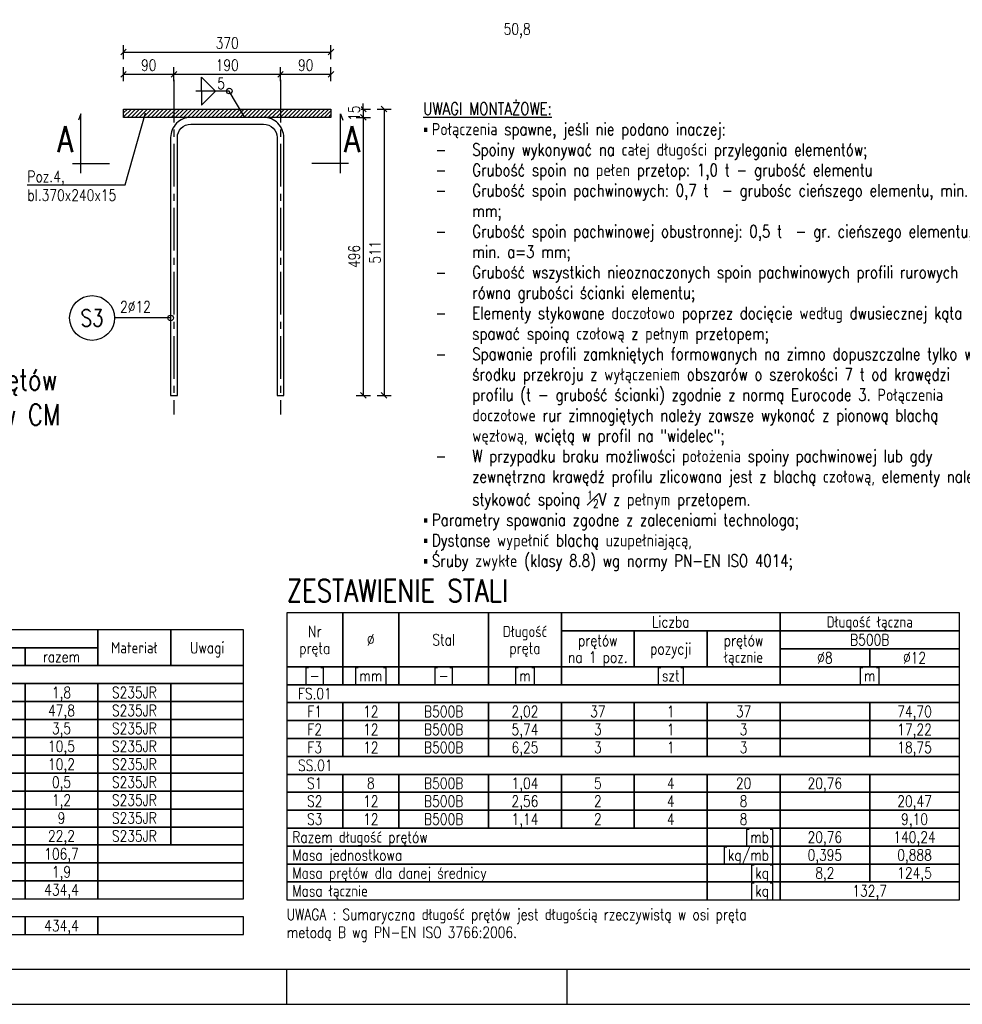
# Model space of a CAD drawing. Header units: millimetres. Extents: x 0 to 1625, y 0 to 742.
# Tile 16 of 24: x 530 to 866, y 0 to 351. Entities that reach past the tile are written whole.
import ezdxf
from ezdxf.enums import TextEntityAlignment as Align

# ---------------------------------------------------------------- set-up
doc = ezdxf.new("R2010")
doc.units = ezdxf.units.MM
doc.linetypes.add('CENTER2', pattern=[28.575, 19.05, -3.175, 3.175, -3.175])
for name, color, linetype in [('!PB_Ramka', 7, 'Continuous'), ('_A_Opisy', 5, 'Continuous'), ('_K_Konstrukcja', 7, 'Continuous'), ('e-cad_cienkie', 1, 'Continuous'), ('e-cad_opisy', 8, 'Continuous'), ('e-cad_osie', 9, 'CENTER2'), ('e-cad_stal_kontur', 3, 'Continuous'), ('e-cad_stal_wypelnienia', 253, 'Continuous'), ('e-cad_wymiary', 1, 'Continuous'), ('opis', 5, 'Continuous'), ('ZBROJENIE_GŁÓWNE', 6, 'Continuous')]:
    doc.layers.add(name, color=color, linetype=linetype)
doc.layers.add('ZBROJ_STRZ', color=1, linetype='Continuous', lineweight=15)
doc.styles.add('e-cad_1', font='simplex.shx', dxfattribs={"width": 0.8})
doc.styles.add('ROMANS', font='simplex.shx', dxfattribs={"width": 0.8})
doc.styles.get("Standard").update_dxf_attribs({"font": 'arial.ttf'})
doc.dimstyles.new('e-cad_1_20_[cm]', dxfattribs={"dimscale": 2, "dimtxt": 2, "dimasz": 1, "dimexe": 1.25, "dimexo": 0.625, "dimtad": 1, "dimdec": 0, "dimlfac": 10, "dimrnd": 0.1, "dimzin": 1, "dimtxsty": 'e-cad_1', "dimblk": 'OBLIQUE', "dimcen": 2.5, "dimclrd": 8, "dimclre": 8, "dimclrt": 1, "dimadec": 0, "dimazin": 0, "dimtfac": 1, "dimtix": 1, "dimtmove": 1, "dimatfit": 3, "dimldrblk": 'OBLIQUE', "dimfxl": 1.25, "dimfxlon": 1, "dimtfill": 1, "dimarcsym": 0})

# ---------------------------------------------------------------- blocks, each defined once
blk = doc.blocks.new('_Oblique')
at = {"color": 0, "linetype": 'ByBlock', "lineweight": -2}
blk.add_line((-0.5, -0.5), (0.5, 0.5), dxfattribs=at)
blk = doc.blocks.new('*D18')
at = {"layer": 'Defpoints', "color": 0, "ltscale": 0.8}
for p in [(584.77, 331.94), (566.77, 319.53), (584.77, 319.53)]:
    blk.add_point(p, dxfattribs=at)
at = {"layer": 'e-cad_wymiary', "color": 8, "lineweight": -2, "ltscale": 0.8}
for p, q in [((566.77, 329.44), (566.77, 334.44)), ((584.77, 329.44), (584.77, 334.44)), ((566.77, 331.94), (584.77, 331.94))]:
    blk.add_line(p, q, dxfattribs=at)
at = {"layer": 'e-cad_wymiary', "color": 8, "lineweight": -2, "ltscale": 0.8, "xscale": 2, "yscale": 2, "zscale": 2, "rotation": 180}
blk.add_blockref('_Oblique', (566.77, 331.94), dxfattribs=at)
at = {"layer": 'e-cad_wymiary', "color": 8, "lineweight": -2, "ltscale": 0.8, "xscale": 2, "yscale": 2, "zscale": 2}
blk.add_blockref('_Oblique', (584.77, 331.94), dxfattribs=at)
at = {"layer": 'e-cad_wymiary', "color": 1, "ltscale": 0.8, "insert": (575.77, 335.19), "char_height": 4, "attachment_point": 5, "style": 'e-cad_1', "bg_fill": 3, "box_fill_scale": 1.1, "bg_fill_color": 257, "bg_fill_transparency": 0}
blk.add_mtext('90', dxfattribs=at)
blk = doc.blocks.new('*D19')
at = {"layer": 'Defpoints', "color": 0, "ltscale": 0.8}
for p in [(622.77, 331.94), (584.77, 319.53), (622.77, 319.53)]:
    blk.add_point(p, dxfattribs=at)
at = {"layer": 'e-cad_wymiary', "color": 8, "lineweight": -2, "ltscale": 0.8}
for p, q in [((584.77, 329.44), (584.77, 334.44)), ((622.77, 329.44), (622.77, 334.44)), ((584.77, 331.94), (622.77, 331.94))]:
    blk.add_line(p, q, dxfattribs=at)
at = {"layer": 'e-cad_wymiary', "color": 8, "lineweight": -2, "ltscale": 0.8, "xscale": 2, "yscale": 2, "zscale": 2, "rotation": 180}
blk.add_blockref('_Oblique', (584.77, 331.94), dxfattribs=at)
at = {"layer": 'e-cad_wymiary', "color": 8, "lineweight": -2, "ltscale": 0.8, "xscale": 2, "yscale": 2, "zscale": 2}
blk.add_blockref('_Oblique', (622.77, 331.94), dxfattribs=at)
at = {"layer": 'e-cad_wymiary', "color": 1, "ltscale": 0.8, "insert": (603.77, 335.19), "char_height": 4, "attachment_point": 5, "style": 'e-cad_1', "bg_fill": 3, "box_fill_scale": 1.1, "bg_fill_color": 257, "bg_fill_transparency": 0}
blk.add_mtext('190', dxfattribs=at)
blk = doc.blocks.new('*D20')
at = {"layer": 'Defpoints', "color": 0, "ltscale": 0.8}
for p in [(640.77, 331.94), (622.77, 319.53), (640.77, 319.53)]:
    blk.add_point(p, dxfattribs=at)
at = {"layer": 'e-cad_wymiary', "color": 8, "lineweight": -2, "ltscale": 0.8}
for p, q in [((622.77, 329.44), (622.77, 334.44)), ((640.77, 329.44), (640.77, 334.44)), ((622.77, 331.94), (640.77, 331.94))]:
    blk.add_line(p, q, dxfattribs=at)
at = {"layer": 'e-cad_wymiary', "color": 8, "lineweight": -2, "ltscale": 0.8, "xscale": 2, "yscale": 2, "zscale": 2, "rotation": 180}
blk.add_blockref('_Oblique', (622.77, 331.94), dxfattribs=at)
at = {"layer": 'e-cad_wymiary', "color": 8, "lineweight": -2, "ltscale": 0.8, "xscale": 2, "yscale": 2, "zscale": 2}
blk.add_blockref('_Oblique', (640.77, 331.94), dxfattribs=at)
at = {"layer": 'e-cad_wymiary', "color": 1, "ltscale": 0.8, "insert": (631.77, 335.19), "char_height": 4, "attachment_point": 5, "style": 'e-cad_1', "bg_fill": 3, "box_fill_scale": 1.1, "bg_fill_color": 257, "bg_fill_transparency": 0}
blk.add_mtext('90', dxfattribs=at)
blk = doc.blocks.new('*D21')
at = {"layer": 'Defpoints', "color": 0, "ltscale": 0.8}
for p in [(640.77, 339.83), (566.77, 319.53), (640.77, 319.53)]:
    blk.add_point(p, dxfattribs=at)
at = {"layer": 'e-cad_wymiary', "color": 8, "lineweight": -2, "ltscale": 0.8}
for p, q in [((566.77, 337.33), (566.77, 342.33)), ((640.77, 337.33), (640.77, 342.33)), ((566.77, 339.83), (640.77, 339.83))]:
    blk.add_line(p, q, dxfattribs=at)
at = {"layer": 'e-cad_wymiary', "color": 8, "lineweight": -2, "ltscale": 0.8, "xscale": 2, "yscale": 2, "zscale": 2, "rotation": 180}
blk.add_blockref('_Oblique', (566.77, 339.83), dxfattribs=at)
at = {"layer": 'e-cad_wymiary', "color": 8, "lineweight": -2, "ltscale": 0.8, "xscale": 2, "yscale": 2, "zscale": 2}
blk.add_blockref('_Oblique', (640.77, 339.83), dxfattribs=at)
at = {"layer": 'e-cad_wymiary', "color": 1, "ltscale": 0.8, "insert": (603.77, 343.08), "char_height": 4, "attachment_point": 5, "style": 'e-cad_1', "bg_fill": 3, "box_fill_scale": 1.1, "bg_fill_color": 257, "bg_fill_transparency": 0}
blk.add_mtext('370', dxfattribs=at)
blk = doc.blocks.new('*D22')
at = {"layer": 'Defpoints', "color": 0, "ltscale": 0.8}
for p in [(640.77, 319.53), (640.77, 316.53)]:
    blk.add_point(p, dxfattribs=at)
at = {"layer": 'e-cad_wymiary', "color": 8, "lineweight": -2, "ltscale": 0.8}
for p, q in [((652.33, 319.53), (652.33, 321.53)), ((649.83, 319.53), (654.83, 319.53)), ((649.83, 316.53), (654.83, 316.53)), ((652.33, 319.53), (652.33, 316.53)), ((652.33, 316.53), (652.33, 314.53))]:
    blk.add_line(p, q, dxfattribs=at)
at = {"layer": 'e-cad_wymiary', "color": 8, "lineweight": -2, "ltscale": 0.8, "xscale": 2, "yscale": 2, "zscale": 2}
for p, rotation in [((652.33, 319.53), 270), ((652.33, 316.53), 90)]:
    blk.add_blockref('_Oblique', p, dxfattribs=dict(at, rotation=rotation))
at = {"layer": 'e-cad_wymiary', "color": 1, "ltscale": 0.8, "insert": (649.08, 318.03), "char_height": 4, "attachment_point": 5, "rotation": 90, "style": 'e-cad_1', "bg_fill": 3, "box_fill_scale": 1.1, "bg_fill_color": 257, "bg_fill_transparency": 0}
blk.add_mtext('15', dxfattribs=at)
at = {"layer": 'Defpoints', "color": 0, "ltscale": 0.8}
blk.add_point((652.33, 316.53), dxfattribs=at)
blk = doc.blocks.new('*D23')
at = {"layer": 'Defpoints', "color": 0, "ltscale": 0.8}
for p in [(640.77, 316.53), (623.97, 217.33), (652.33, 217.33)]:
    blk.add_point(p, dxfattribs=at)
at = {"layer": 'e-cad_wymiary', "color": 8, "lineweight": -2, "ltscale": 0.8}
for p, q in [((649.83, 316.53), (654.83, 316.53)), ((652.33, 316.53), (652.33, 217.33)), ((649.83, 217.33), (654.83, 217.33))]:
    blk.add_line(p, q, dxfattribs=at)
at = {"layer": 'e-cad_wymiary', "color": 8, "lineweight": -2, "ltscale": 0.8, "xscale": 2, "yscale": 2, "zscale": 2}
for p, rotation in [((652.33, 316.53), 90), ((652.33, 217.33), 270)]:
    blk.add_blockref('_Oblique', p, dxfattribs=dict(at, rotation=rotation))
at = {"layer": 'e-cad_wymiary', "color": 1, "ltscale": 0.8, "insert": (649.08, 266.93), "char_height": 4, "attachment_point": 5, "rotation": 90, "style": 'e-cad_1', "bg_fill": 3, "box_fill_scale": 1.1, "bg_fill_color": 257, "bg_fill_transparency": 0}
blk.add_mtext('496', dxfattribs=at)
blk = doc.blocks.new('*D24')
at = {"layer": 'Defpoints', "color": 0, "ltscale": 0.8}
for p in [(640.77, 319.53), (623.97, 217.33), (659.75, 217.33)]:
    blk.add_point(p, dxfattribs=at)
at = {"layer": 'e-cad_wymiary', "color": 8, "lineweight": -2, "ltscale": 0.8}
for p, q in [((657.25, 319.53), (662.25, 319.53)), ((659.75, 319.53), (659.75, 217.33)), ((657.25, 217.33), (662.25, 217.33))]:
    blk.add_line(p, q, dxfattribs=at)
at = {"layer": 'e-cad_wymiary', "color": 8, "lineweight": -2, "ltscale": 0.8, "xscale": 2, "yscale": 2, "zscale": 2}
for p, rotation in [((659.75, 319.53), 90), ((659.75, 217.33), 270)]:
    blk.add_blockref('_Oblique', p, dxfattribs=dict(at, rotation=rotation))
at = {"layer": 'e-cad_wymiary', "color": 1, "ltscale": 0.8, "insert": (656.5, 268.43), "char_height": 4, "attachment_point": 5, "rotation": 90, "style": 'e-cad_1', "bg_fill": 3, "box_fill_scale": 1.1, "bg_fill_color": 257, "bg_fill_transparency": 0}
blk.add_mtext('511', dxfattribs=at)
blk = doc.blocks.new('e-cad_ZelbetOpisNiezliczalny_1L')
at = {"layer": 'e-cad_cienkie'}
blk.add_circle((-4, 0), 4, dxfattribs=at)
at = {"layer": 'e-cad_opisy', "ltscale": 0.04, "style": 'e-cad_1', "width": 0.8}
for tag, p in [('OPIS', (1, 1)), ('UWAGI', (1, -3))]:
    blk.add_attdef(tag, p, '', height=2, dxfattribs=at)
blk.add_attdef('NR', text='', height=3, dxfattribs=at).set_placement((-4, 0), align=Align.MIDDLE_CENTER)
blk = doc.blocks.new('*U170')
at = {"layer": 'e-cad_opisy', "color": 8, "ltscale": 0.4}
for points in [[(0, 0), (650, 0), (650, 297), (25, 297), (25, 297), (0, 297), (0, 0)], [(250, 0), (250, 5)], [(290, 0), (290, 5)]]:
    blk.add_lwpolyline(points, dxfattribs=at)
at = {"layer": 'e-cad_opisy', "color": 3, "ltscale": 0.4}
blk.add_lwpolyline([(30, 5), (645, 5), (645, 292), (30, 292), (30, 5)], dxfattribs=at)

msp = doc.modelspace()

# ---------------------------------------------------------------- hatches: boundary and pattern name
at = {"layer": 'e-cad_stal_wypelnienia', "ltscale": 0.8}
h = msp.add_hatch(dxfattribs=at)
h.set_pattern_fill('ANSI31', color=256, scale=0.32, style=0)
h.set_pattern_definition([(45, (-427.7368, -338.6856), (-0.7184205, 0.7184205), [])])
h.paths.add_polyline_path([(566.77, 319.53), (566.77, 316.53), (640.77, 316.53), (640.77, 319.53)])

# ---------------------------------------------------------------- linework, layer by layer
at = {"color": 9}
msp.add_lwpolyline([(585.97, 217.33), (585.97, 309.33, -0.414214), (590.77, 314.13), (616.77, 314.13, -0.414214), (621.57, 309.33), (621.57, 217.33), (623.97, 217.33), (623.97, 309.33, 0.414214), (616.77, 316.53), (590.77, 316.53, 0.414214), (583.57, 309.33), (583.57, 217.33)], format="xyb", close=True, dxfattribs=at)
at = {"layer": 'e-cad_cienkie', "ltscale": 0.8}
for points in [[(625, 120.47), (645, 120.47), (645, 139.67), (625, 139.67)], [(645, 120.47), (665, 120.47), (665, 139.67), (645, 139.67)], [(665, 120.47), (697, 120.47), (697, 139.67), (665, 139.67)], [(697, 120.47), (723, 120.47), (723, 139.67), (697, 139.67)], [(723, 133.27), (801, 133.27), (801, 139.67), (723, 139.67)], [(801, 133.27), (865, 133.27), (865, 139.67), (801, 139.67)], [(479.63, 127.27), (557.63, 127.27), (557.63, 133.67), (479.63, 133.67)], [(557.63, 120.87), (583.63, 120.87), (583.63, 133.67), (557.63, 133.67)], [(583.63, 120.87), (609.63, 120.87), (609.63, 133.67), (583.63, 133.67)], [(723, 120.47), (749, 120.47), (749, 133.27), (723, 133.27)], [(749, 120.47), (775, 120.47), (775, 133.27), (749, 133.27)], [(775, 120.47), (801, 120.47), (801, 133.27), (775, 133.27)], [(801, 126.87), (865, 126.87), (865, 133.27), (801, 133.27)], [(505.63, 120.87), (531.63, 120.87), (531.63, 127.27), (505.63, 127.27)], [(531.63, 120.87), (557.63, 120.87), (557.63, 127.27), (531.63, 127.27)], [(801, 120.47), (833, 120.47), (833, 126.87), (801, 126.87)], [(833, 120.47), (865, 120.47), (865, 126.87), (833, 126.87)], [(351.63, 114.47), (609.63, 114.47), (609.63, 120.87), (351.63, 120.87)], [(625, 114.07), (645, 114.07), (645, 120.47), (625, 120.47)], [(645, 114.07), (665, 114.07), (665, 120.47), (645, 120.47)], [(665, 114.07), (697, 114.07), (697, 120.47), (665, 120.47)], [(697, 114.07), (723, 114.07), (723, 120.47), (697, 120.47)], [(723, 114.07), (801, 114.07), (801, 120.47), (723, 120.47)], [(801, 114.07), (865, 114.07), (865, 120.47), (801, 120.47)], [(505.63, 108.07), (531.63, 108.07), (531.63, 114.47), (505.63, 114.47)], [(531.63, 108.07), (557.63, 108.07), (557.63, 114.47), (531.63, 114.47)], [(557.63, 108.07), (583.63, 108.07), (583.63, 114.47), (557.63, 114.47)], [(583.63, 108.07), (609.63, 108.07), (609.63, 114.47), (583.63, 114.47)], [(625, 107.67), (865, 107.67), (865, 114.07), (625, 114.07)], [(505.63, 101.67), (531.63, 101.67), (531.63, 108.07), (505.63, 108.07)], [(531.63, 101.67), (557.63, 101.67), (557.63, 108.07), (531.63, 108.07)], [(557.63, 101.67), (583.63, 101.67), (583.63, 108.07), (557.63, 108.07)], [(583.63, 101.67), (609.63, 101.67), (609.63, 108.07), (583.63, 108.07)], [(625, 101.27), (645, 101.27), (645, 107.67), (625, 107.67)], [(645, 101.27), (665, 101.27), (665, 107.67), (645, 107.67)], [(665, 101.27), (697, 101.27), (697, 107.67), (665, 107.67)], [(697, 101.27), (723, 101.27), (723, 107.67), (697, 107.67)], [(723, 101.27), (749, 101.27), (749, 107.67), (723, 107.67)], [(749, 101.27), (775, 101.27), (775, 107.67), (749, 107.67)], [(775, 101.27), (801, 101.27), (801, 107.67), (775, 107.67)], [(801, 101.27), (833, 101.27), (833, 107.67), (801, 107.67)], [(833, 101.27), (865, 101.27), (865, 107.67), (833, 107.67)], [(505.63, 95.27), (531.63, 95.27), (531.63, 101.67), (505.63, 101.67)], [(531.63, 95.27), (557.63, 95.27), (557.63, 101.67), (531.63, 101.67)], [(557.63, 95.27), (583.63, 95.27), (583.63, 101.67), (557.63, 101.67)], [(583.63, 95.27), (609.63, 95.27), (609.63, 101.67), (583.63, 101.67)], [(625, 94.87), (645, 94.87), (645, 101.27), (625, 101.27)], [(645, 94.87), (665, 94.87), (665, 101.27), (645, 101.27)], [(665, 94.87), (697, 94.87), (697, 101.27), (665, 101.27)], [(697, 94.87), (723, 94.87), (723, 101.27), (697, 101.27)], [(723, 94.87), (749, 94.87), (749, 101.27), (723, 101.27)], [(749, 94.87), (775, 94.87), (775, 101.27), (749, 101.27)], [(775, 94.87), (801, 94.87), (801, 101.27), (775, 101.27)], [(801, 94.87), (833, 94.87), (833, 101.27), (801, 101.27)], [(833, 94.87), (865, 94.87), (865, 101.27), (833, 101.27)], [(505.63, 88.87), (531.63, 88.87), (531.63, 95.27), (505.63, 95.27)], [(531.63, 88.87), (557.63, 88.87), (557.63, 95.27), (531.63, 95.27)], [(557.63, 88.87), (583.63, 88.87), (583.63, 95.27), (557.63, 95.27)], [(583.63, 88.87), (609.63, 88.87), (609.63, 95.27), (583.63, 95.27)], [(625, 88.47), (645, 88.47), (645, 94.87), (625, 94.87)], [(645, 88.47), (665, 88.47), (665, 94.87), (645, 94.87)], [(665, 88.47), (697, 88.47), (697, 94.87), (665, 94.87)], [(697, 88.47), (723, 88.47), (723, 94.87), (697, 94.87)], [(723, 88.47), (749, 88.47), (749, 94.87), (723, 94.87)], [(749, 88.47), (775, 88.47), (775, 94.87), (749, 94.87)], [(775, 88.47), (801, 88.47), (801, 94.87), (775, 94.87)], [(801, 88.47), (833, 88.47), (833, 94.87), (801, 94.87)], [(833, 88.47), (865, 88.47), (865, 94.87), (833, 94.87)], [(505.63, 82.47), (531.63, 82.47), (531.63, 88.87), (505.63, 88.87)], [(531.63, 82.47), (557.63, 82.47), (557.63, 88.87), (531.63, 88.87)], [(557.63, 82.47), (583.63, 82.47), (583.63, 88.87), (557.63, 88.87)], [(583.63, 82.47), (609.63, 82.47), (609.63, 88.87), (583.63, 88.87)], [(625, 82.07), (865, 82.07), (865, 88.47), (625, 88.47)], [(505.63, 76.07), (531.63, 76.07), (531.63, 82.47), (505.63, 82.47)], [(531.63, 76.07), (557.63, 76.07), (557.63, 82.47), (531.63, 82.47)], [(557.63, 76.07), (583.63, 76.07), (583.63, 82.47), (557.63, 82.47)], [(583.63, 76.07), (609.63, 76.07), (609.63, 82.47), (583.63, 82.47)], [(625, 75.67), (645, 75.67), (645, 82.07), (625, 82.07)], [(645, 75.67), (665, 75.67), (665, 82.07), (645, 82.07)], [(665, 75.67), (697, 75.67), (697, 82.07), (665, 82.07)], [(697, 75.67), (723, 75.67), (723, 82.07), (697, 82.07)], [(723, 75.67), (749, 75.67), (749, 82.07), (723, 82.07)], [(749, 75.67), (775, 75.67), (775, 82.07), (749, 82.07)], [(775, 75.67), (801, 75.67), (801, 82.07), (775, 82.07)], [(801, 75.67), (833, 75.67), (833, 82.07), (801, 82.07)], [(833, 75.67), (865, 75.67), (865, 82.07), (833, 82.07)], [(505.63, 69.67), (531.63, 69.67), (531.63, 76.07), (505.63, 76.07)], [(531.63, 69.67), (557.63, 69.67), (557.63, 76.07), (531.63, 76.07)], [(557.63, 69.67), (583.63, 69.67), (583.63, 76.07), (557.63, 76.07)], [(583.63, 69.67), (609.63, 69.67), (609.63, 76.07), (583.63, 76.07)], [(625, 69.27), (645, 69.27), (645, 75.67), (625, 75.67)], [(645, 69.27), (665, 69.27), (665, 75.67), (645, 75.67)], [(665, 69.27), (697, 69.27), (697, 75.67), (665, 75.67)], [(697, 69.27), (723, 69.27), (723, 75.67), (697, 75.67)], [(723, 69.27), (749, 69.27), (749, 75.67), (723, 75.67)], [(749, 69.27), (775, 69.27), (775, 75.67), (749, 75.67)], [(775, 69.27), (801, 69.27), (801, 75.67), (775, 75.67)], [(801, 69.27), (833, 69.27), (833, 75.67), (801, 75.67)], [(833, 69.27), (865, 69.27), (865, 75.67), (833, 75.67)], [(505.63, 63.27), (531.63, 63.27), (531.63, 69.67), (505.63, 69.67)], [(531.63, 63.27), (557.63, 63.27), (557.63, 69.67), (531.63, 69.67)], [(557.63, 63.27), (583.63, 63.27), (583.63, 69.67), (557.63, 69.67)], [(583.63, 63.27), (609.63, 63.27), (609.63, 69.67), (583.63, 69.67)], [(625, 62.87), (645, 62.87), (645, 69.27), (625, 69.27)], [(645, 62.87), (665, 62.87), (665, 69.27), (645, 69.27)], [(665, 62.87), (697, 62.87), (697, 69.27), (665, 69.27)], [(697, 62.87), (723, 62.87), (723, 69.27), (697, 69.27)], [(723, 62.87), (749, 62.87), (749, 69.27), (723, 69.27)], [(749, 62.87), (775, 62.87), (775, 69.27), (749, 69.27)], [(775, 62.87), (801, 62.87), (801, 69.27), (775, 69.27)], [(801, 62.87), (833, 62.87), (833, 69.27), (801, 69.27)], [(833, 62.87), (865, 62.87), (865, 69.27), (833, 69.27)], [(505.63, 56.87), (531.63, 56.87), (531.63, 63.27), (505.63, 63.27)], [(531.63, 56.87), (557.63, 56.87), (557.63, 63.27), (531.63, 63.27)], [(557.63, 56.87), (583.63, 56.87), (583.63, 63.27), (557.63, 63.27)], [(583.63, 56.87), (609.63, 56.87), (609.63, 63.27), (583.63, 63.27)], [(625, 56.47), (775, 56.47), (775, 62.87), (625, 62.87)], [(775, 56.47), (801, 56.47), (801, 62.87), (775, 62.87)], [(801, 56.47), (833, 56.47), (833, 62.87), (801, 62.87)], [(833, 56.47), (865, 56.47), (865, 62.87), (833, 62.87)], [(505.63, 50.47), (531.63, 50.47), (531.63, 56.87), (505.63, 56.87)], [(531.63, 50.47), (557.63, 50.47), (557.63, 56.87), (531.63, 56.87)], [(557.63, 50.47), (609.63, 50.47), (609.63, 56.87), (557.63, 56.87)], [(625, 50.07), (775, 50.07), (775, 56.47), (625, 56.47)], [(775, 50.07), (801, 50.07), (801, 56.47), (775, 56.47)], [(801, 50.07), (833, 50.07), (833, 56.47), (801, 56.47)], [(833, 50.07), (865, 50.07), (865, 56.47), (833, 56.47)], [(505.63, 44.07), (531.63, 44.07), (531.63, 50.47), (505.63, 50.47)], [(531.63, 44.07), (557.63, 44.07), (557.63, 50.47), (531.63, 50.47)], [(557.63, 44.07), (609.63, 44.07), (609.63, 50.47), (557.63, 50.47)], [(625, 43.67), (775, 43.67), (775, 50.07), (625, 50.07)], [(775, 43.67), (801, 43.67), (801, 50.07), (775, 50.07)], [(801, 43.67), (833, 43.67), (833, 50.07), (801, 50.07)], [(833, 43.67), (865, 43.67), (865, 50.07), (833, 50.07)], [(505.63, 37.67), (531.63, 37.67), (531.63, 44.07), (505.63, 44.07)], [(531.63, 37.67), (557.63, 37.67), (557.63, 44.07), (531.63, 44.07)], [(557.63, 37.67), (609.63, 37.67), (609.63, 44.07), (557.63, 44.07)], [(625, 37.27), (775, 37.27), (775, 43.67), (625, 43.67)], [(775, 37.27), (801, 37.27), (801, 43.67), (775, 43.67)], [(801, 37.27), (865, 37.27), (865, 43.67), (801, 43.67)], [(505.63, 24.87), (531.63, 24.87), (531.63, 31.27), (505.63, 31.27)], [(531.63, 24.87), (557.63, 24.87), (557.63, 31.27), (531.63, 31.27)], [(557.63, 24.87), (609.63, 24.87), (609.63, 31.27), (557.63, 31.27)]]:
    msp.add_lwpolyline(points, close=True, dxfattribs=at)
at = {"layer": 'e-cad_osie', "ltscale": 0.8}
for p, q in [((584.77, 329.95), (584.77, 210.54)), ((622.77, 329.95), (622.77, 210.48))]:
    msp.add_line(p, q, dxfattribs=at)
at = {"layer": 'e-cad_stal_kontur', "ltscale": 0.005}
msp.add_lwpolyline([(566.77, 319.53), (640.77, 319.53), (640.77, 316.53), (566.77, 316.53)], close=True, dxfattribs=at)
at = {"layer": 'ZBROJENIE_GŁÓWNE'}
for p, q in [((551.52, 317.84), (550.68, 315.57)), ((551.52, 296.61), (551.52, 317.84)), ((548.62, 300.04), (561.73, 300.04))]:
    msp.add_line(p, q, dxfattribs=at)

# ---------------------------------------------------------------- block references
at = {"layer": 'e-cad_opisy', "ltscale": 0.8, "xscale": 2, "yscale": 2, "zscale": 2}
msp.add_blockref('e-cad_ZelbetOpisNiezliczalny_1L', (563.55, 244.95), dxfattribs=at).add_auto_attribs({'OPIS': '2%%c12', 'NR': 'S3'})

# ---------------------------------------------------------------- texts
at = {"layer": '_K_Konstrukcja', "color": 9, "ltscale": 0.005, "insert": (532.49, 297.44), "char_height": 4, "attachment_point": 1}
msp.add_mtext_dynamic_manual_height_columns('{\\Fromans|c238;\\W0.8;Poz.4,\\Pbl.370x240x15}', width=77.1972, gutter_width=12.5, heights=[0], dxfattribs=at)
at = {"layer": 'e-cad_opisy', "ltscale": 0.8, "style": 'e-cad_1', "width": 0.8}
msp.add_text('50,8', height=4, dxfattribs=at).set_placement((707.21, 348.07), align=Align.MIDDLE_CENTER)
for s, height, p in [('ZESTAWIENIE STALI', 8, (625, 143.67)), ('FS.01', 4, (629, 108.87)), ('SS.01', 4, (629, 83.27)), ('Razem długość prętów', 4, (627, 57.67)), ('Masa jednostkowa', 4, (627, 51.27)), ('Masa prętów dla danej średnicy', 4, (627, 44.87)), ('Masa łącznie', 4, (627, 38.47)), ('UWAGA : Sumaryczna długość prętów jest długością rzeczywistą w osi pręta', 4, (625, 30.07)), ('metodą B wg PN-EN ISO 3766:2006.', 4, (625, 23.67))]:
    msp.add_text(s, height=height, dxfattribs=at).set_placement(p)
for s, p in [('Liczba', (762, 134.47)), ('Długość łączna', (833, 134.47)), ('Nr', (635, 131.07)), ('Długość', (710, 131.07)), ('Materiał', (570.63, 125.27)), ('%%c', (655, 128.07)), ('Stal', (681, 128.07)), ('prętów', (736, 127.87)), ('prętów', (788, 127.87)), ('B500B', (833, 128.07)), ('Uwagi', (596.63, 125.27)), ('pręta', (635, 125.07)), ('pręta', (710, 125.07)), ('pozycji', (762, 124.87)), ('łącznie', (788, 121.87)), ('razem', (544.63, 122.07)), ('na 1 poz.', (736, 121.87)), ('%%c8', (817, 121.67)), ('%%c12', (849, 121.67)), ('[-]', (635, 115.27)), ('[mm]', (655, 115.27)), ('[-]', (681, 115.27)), ('[m]', (710, 115.27)), ('[szt]', (762, 115.27)), ('[m]', (833, 115.27)), ('1,8', (544.63, 109.27)), ('S235JR', (570.63, 109.27)), ('47,8', (544.63, 102.87)), ('S235JR', (570.63, 102.87)), ('F1', (635, 102.47)), ('12', (655, 102.47)), ('B500B', (681, 102.47)), ('2,02', (710, 102.47)), ('37', (736, 102.47)), ('1', (762, 102.47)), ('37', (788, 102.47)), ('74,70', (849, 102.47)), ('3,5', (544.63, 96.47)), ('S235JR', (570.63, 96.47)), ('F2', (635, 96.07)), ('12', (655, 96.07)), ('B500B', (681, 96.07)), ('5,74', (710, 96.07)), ('3', (736, 96.07)), ('1', (762, 96.07)), ('3', (788, 96.07)), ('17,22', (849, 96.07)), ('10,5', (544.63, 90.07)), ('S235JR', (570.63, 90.07)), ('F3', (635, 89.67)), ('12', (655, 89.67)), ('B500B', (681, 89.67)), ('6,25', (710, 89.67)), ('3', (736, 89.67)), ('1', (762, 89.67)), ('3', (788, 89.67)), ('18,75', (849, 89.67)), ('10,2', (544.63, 83.67)), ('S235JR', (570.63, 83.67)), ('0,5', (544.63, 77.27)), ('S235JR', (570.63, 77.27)), ('S1', (635, 76.87)), ('8', (655, 76.87)), ('B500B', (681, 76.87)), ('1,04', (710, 76.87)), ('5', (736, 76.87)), ('4', (762, 76.87)), ('20', (788, 76.87)), ('20,76', (817, 76.87)), ('1,2', (544.63, 70.87)), ('S235JR', (570.63, 70.87)), ('S2', (635, 70.47)), ('12', (655, 70.47)), ('B500B', (681, 70.47)), ('2,56', (710, 70.47)), ('2', (736, 70.47)), ('4', (762, 70.47)), ('8', (788, 70.47)), ('20,47', (849, 70.47)), ('9', (544.63, 64.47)), ('S235JR', (570.63, 64.47)), ('S3', (635, 64.07)), ('12', (655, 64.07)), ('B500B', (681, 64.07)), ('1,14', (710, 64.07)), ('2', (736, 64.07)), ('4', (762, 64.07)), ('8', (788, 64.07)), ('9,10', (849, 64.07)), ('22,2', (544.63, 58.07)), ('S235JR', (570.63, 58.07)), ('20,76', (817, 57.67)), ('140,24', (849, 57.67)), ('106,7', (544.63, 51.67)), ('0,395', (817, 51.27)), ('0,888', (849, 51.27)), ('1,9', (544.63, 45.27)), ('8,2', (817, 44.87)), ('124,5', (849, 44.87)), ('434,4', (544.63, 38.87)), ('132,7', (833, 38.47)), ('434,4', (544.63, 26.07))]:
    msp.add_text(s, height=4, dxfattribs=at).set_placement(p, align=Align.CENTER)
for s, p in [('[mb]', (799, 57.67)), ('[kg/mb]', (799, 51.27)), ('[kg]', (799, 44.87)), ('[kg]', (799, 38.47))]:
    msp.add_text(s, height=4, dxfattribs=at).set_placement(p, align=Align.RIGHT)
at = {"layer": 'e-cad_opisy', "ltscale": 4, "style": 'ROMANS'}
for s, insert, char_height, width, attachment_point in [('\\pxi-1.2,l1.2;{\\L\\C2;UWAGI MONTAŻOWE:\\P\\A1;\\fArial|b0|i0|c238|p34;\\l\\C1;▪ \\Fromans|c238;Połączenia spawne, jeśli nie podano inaczej:\\P\\pi-3,l4,t4;-^ISpoiny wykonywać na całej długości przylegania elementów;\\P-^IGrubość spoin na pełen przetop: 1,0 t - grubość elementu\\P-^IGrubość spoin pachwinowych: 0,7 t  - grubośc cieńszego elementu, min. a=3 mm;\\P-^IGrubość spoin pachwinowej obustronnej: 0,5 t  - gr. cieńszego elementu, min. a=3 mm;\\P-^IGrubość wszystkich nieoznaczonych spoin pachwinowych profili rurowych równa grubości ścianki elementu;\\P-^IElementy stykowane doczołowo poprzez docięcie według dwusiecznej kąta spawać spoiną czołową z\\~pełnym przetopem;\\P-^ISpawanie profili zamkniętych formowanych na zimno dopuszczalne tylko w środku przekroju z\\~wyłączeniem obszarów o\\~szerokości 7 t od krawędzi profilu (t - grubość ścianki) zgodnie z normą Eurocode 3. Połączenia doczołowe rur zimnogiętych należy zawsze wykonać z pionową blachą węzłową, wciętą w profil na "widelec";\\P-^IW przypadku braku możliwości położenia spoiny pachwinowej lub gdy zewnętrzna krawędź profilu zlicowana jest z blachą czołową, elementy należy stykować spoiną \\H0.7x;\\S1#2;\\H1.42857x;V z pełnym przetopem.  \\P\\pi0,l0,tz;\\fArial|b0|i0|c238|p34;▪ \\Fromans|c238;Parametry spawania zgodne z zaleceniami technologa;\\P\\fArial|b0|i0|c238|p34;▪ \\Fromans|c238;Dystanse wypełnić blachą uzupełniającą,\\P\\fArial|b0|i0|c238|p34;▪ \\Fromans|c238;Śruby zwykłe (klasy 8.8) wg normy PN-EN ISO 4014;}', (673.69, 154.67), 4.375, 203.4228, 7), ('\\pxi-1.2,l1.2;{\\L\\C2;UWAGA:\\P\\A1;\\fArial|b0|i0|c238|p34;\\l\\C1; \\Fsimplex.shx|c238;Wymiarowanie prętów zbrojeniowych w CM}', (499.07, 221.68), 7.5, 107.8732, 5)]:
    msp.add_mtext(s, dxfattribs=dict(at, insert=insert, char_height=char_height, width=width, attachment_point=attachment_point))
at = {"layer": 'ZBROJ_STRZ', "style": 'e-cad_1', "width": 0.8}
msp.add_attdef('A', (543.08, 304.17), '', height=9.22, dxfattribs=at)

# ---------------------------------------------------------------- leaders
at = {"layer": 'e-cad_cienkie', "ltscale": 0.8}
msp.add_leader([(583.57, 244.95), (563.55, 244.95)], dimstyle='e-cad_1_20_[cm]', override={"dimldrblk": 'DotBlank'}, dxfattribs=at)

# ---------------------------------------------------------------- next in the draw order: dimensions: what is measured, and where the dimension line sits
at = {"layer": 'e-cad_wymiary', "ltscale": 0.8}
dim = msp.add_linear_dim(base=(584.77, 331.94), p1=(566.77, 319.53), p2=(584.77, 319.53), dimstyle='e-cad_1_20_[cm]', override={"dimlfac": 5, "dimblk": 'Oblique', "dimtfill": 1, "dimtfillclr": 0}, dxfattribs=at)
dim.commit()
dim.dimension.update_dxf_attribs({"geometry": '*D18', "text_midpoint": (575.77, 335.19)})

# ---------------------------------------------------------------- next in the draw order: dimensions: what is measured, and where the dimension line sits
dim = msp.add_linear_dim(base=(622.77, 331.94), p1=(584.77, 319.53), p2=(622.77, 319.53), dimstyle='e-cad_1_20_[cm]', override={"dimlfac": 5, "dimblk": 'Oblique', "dimtfill": 1, "dimtfillclr": 0}, dxfattribs=at)
dim.commit()
dim.dimension.update_dxf_attribs({"geometry": '*D19', "text_midpoint": (603.77, 335.19)})

# ---------------------------------------------------------------- next in the draw order: dimensions: what is measured, and where the dimension line sits
dim = msp.add_linear_dim(base=(640.77, 331.94), p1=(622.77, 319.53), p2=(640.77, 319.53), dimstyle='e-cad_1_20_[cm]', override={"dimlfac": 5, "dimblk": 'Oblique', "dimtfill": 1, "dimtfillclr": 0}, dxfattribs=at)
dim.commit()
dim.dimension.update_dxf_attribs({"geometry": '*D20', "text_midpoint": (631.77, 335.19)})

# ---------------------------------------------------------------- next in the draw order: dimensions: what is measured, and where the dimension line sits
dim = msp.add_linear_dim(base=(640.77, 339.83), p1=(566.77, 319.53), p2=(640.77, 319.53), dimstyle='e-cad_1_20_[cm]', override={"dimlfac": 5, "dimblk": 'Oblique', "dimtfill": 1, "dimtfillclr": 0}, dxfattribs=at)
dim.commit()
dim.dimension.update_dxf_attribs({"geometry": '*D21', "text_midpoint": (603.77, 343.08)})

# ---------------------------------------------------------------- next in the draw order: linework, layer by layer
at = {"layer": '_A_Opisy', "color": 9, "ltscale": 0.01}
for points in [[(594.56, 325.93), (594.56, 330.93), (599.56, 325.93), (594.56, 325.93)], [(610.11, 316.53), (604.51, 325.93), (592.57, 325.93)], [(594.56, 325.93), (594.56, 320.93), (599.56, 325.93), (594.56, 325.93)]]:
    msp.add_lwpolyline(points, dxfattribs=at)
msp.add_circle((604.51, 325.93), 1, dxfattribs=at)
at = {"layer": '_K_Konstrukcja', "color": 9, "ltscale": 0.005}
msp.add_lwpolyline([(532.43, 292.42), (567.3, 292.42), (574.57, 318.22)], dxfattribs=at)

# ---------------------------------------------------------------- next in the draw order: texts
at = {"layer": 'opis', "color": 9, "linetype": 'Continuous', "insert": (600.19, 328.64), "char_height": 4, "width": 96.969, "attachment_point": 4, "style": 'ROMANS'}
msp.add_mtext('\\A1;5', dxfattribs=at)

# ---------------------------------------------------------------- next in the draw order: dimensions: what is measured, and where the dimension line sits
at = {"layer": 'e-cad_wymiary', "ltscale": 0.8}
dim = msp.add_linear_dim(base=(652.33, 316.53), p1=(640.77, 319.53), p2=(640.77, 316.53), angle=90, dimstyle='e-cad_1_20_[cm]', override={"dimlfac": 5, "dimblk": 'Oblique', "dimtfill": 1, "dimtfillclr": 0}, dxfattribs=at)
dim.commit()
dim.dimension.update_dxf_attribs({"geometry": '*D22', "text_midpoint": (649.08, 318.03)})

# ---------------------------------------------------------------- next in the draw order: dimensions: what is measured, and where the dimension line sits
dim = msp.add_linear_dim(base=(652.33, 217.33), p1=(640.77, 316.53), p2=(623.97, 217.33), angle=90, dimstyle='e-cad_1_20_[cm]', override={"dimlfac": 5, "dimblk": 'Oblique', "dimtfill": 1, "dimtfillclr": 0}, dxfattribs=at)
dim.commit()
dim.dimension.update_dxf_attribs({"geometry": '*D23', "text_midpoint": (649.08, 266.93)})

# ---------------------------------------------------------------- next in the draw order: dimensions: what is measured, and where the dimension line sits
dim = msp.add_linear_dim(base=(659.75, 217.33), p1=(640.77, 319.53), p2=(623.97, 217.33), angle=90, dimstyle='e-cad_1_20_[cm]', override={"dimlfac": 5, "dimblk": 'Oblique', "dimtfill": 1, "dimtfillclr": 0}, dxfattribs=at)
dim.commit()
dim.dimension.update_dxf_attribs({"geometry": '*D24', "text_midpoint": (656.5, 268.43)})

# ---------------------------------------------------------------- next in the draw order: linework, layer by layer
at = {"layer": 'ZBROJENIE_GŁÓWNE'}
for p, q in [((644.15, 296.61), (644.15, 317.84)), ((644.15, 317.84), (644.99, 315.57)), ((647.05, 300.04), (633.94, 300.04))]:
    msp.add_line(p, q, dxfattribs=at)

# ---------------------------------------------------------------- next in the draw order: block references
at = {"layer": '!PB_Ramka', "xscale": 2.5, "yscale": 2.5, "zscale": 2.5}
msp.add_blockref('*U170', (0, 0), dxfattribs=at)

# ---------------------------------------------------------------- next in the draw order: texts
at = {"layer": 'ZBROJ_STRZ', "style": 'e-cad_1', "width": 0.8}
msp.add_attdef('A', (645.43, 304.17), '', height=9.22, dxfattribs=at)

doc.saveas('drawing.dxf')
